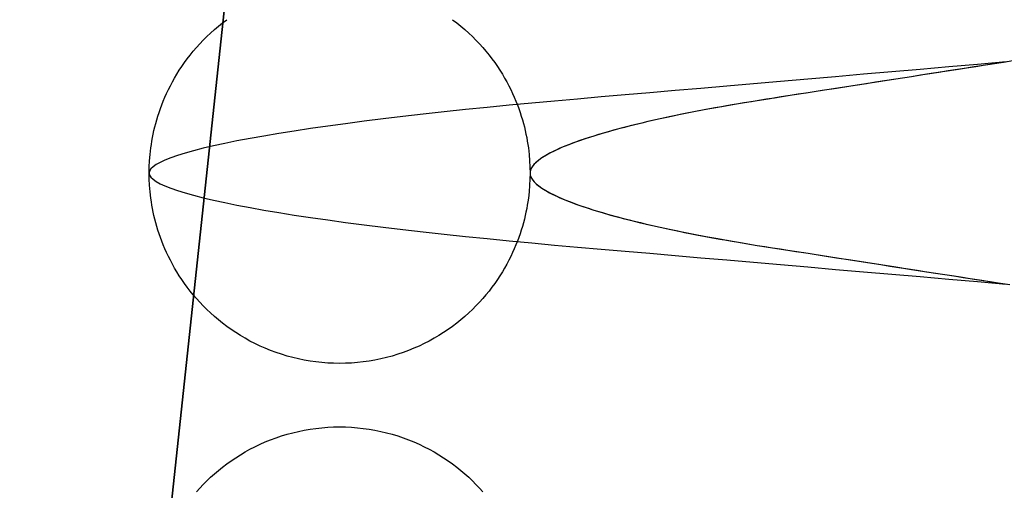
# Model space of a CAD drawing. Header units: millimetres. Extents: x -88 to 88, y -12 to 103.
# Tile 244 of 256: x -35.518 to -34.743, y 15.86 to 16.231. Entities that reach past the tile are written whole.
import ezdxf

# ---------------------------------------------------------------- set-up
doc = ezdxf.new("R2010")
doc.units = ezdxf.units.MM
doc.layers.add('Default', color=7, linetype='Continuous', true_color=0x000000)

msp = doc.modelspace()

# ---------------------------------------------------------------- linework, layer by layer
at = {"layer": 'Default', "color": 254, "true_color": 0xcad1ee}
for points in [[(-35.21817731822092, 17.53518742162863), (-35.51817731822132, 14.73518742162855)], [(-35.21817731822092, 17.53518742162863), (-35.51817731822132, 14.73518742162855)], [(-35.51817731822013, 14.7351874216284), (-35.21817731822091, 17.53518742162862)], [(-35.4161773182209, 16.11018742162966), (-35.41610175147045, 16.11494812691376), (-35.4158654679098, 16.11985478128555), (-35.41545345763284, 16.12490592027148), (-35.41484988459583, 16.13009892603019), (-35.41447109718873, 16.13274745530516), (-35.41403812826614, 16.13542986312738), (-35.41354878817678, 16.13814542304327), (-35.41300084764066, 16.1408933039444), (-35.41239204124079, 16.14367256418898), (-35.411720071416, 16.14648214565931), (-35.41098261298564, 16.14932086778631), (-35.41017731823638, 16.15218742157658), (-35.40930182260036, 16.1550803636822), (-35.40835375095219, 16.15799811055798), (-35.40733072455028, 16.16093893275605), (-35.40623036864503, 16.16390094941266), (-35.40505032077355, 16.16688212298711), (-35.40378823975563, 16.169880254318), (-35.40244181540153, 16.1728929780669), (-35.40100877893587, 16.17591775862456), (-35.39948691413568, 16.1789518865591), (-35.39787406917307, 16.18199247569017), (-35.39616816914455, 16.18503646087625), (-35.39436722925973, 16.18808059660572), (-35.39246936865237, 16.19112145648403), (-35.3904728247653, 16.19415543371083), (-35.38837596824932, 16.19717874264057), (-35.38617731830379, 16.2001874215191), (-35.3838755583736, 16.20317733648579), (-35.38146955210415, 16.20614418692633), (-35.3789583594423, 16.20908351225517), (-35.37634125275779, 16.21199070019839), (-35.37361773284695, 16.21486099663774), (-35.37078754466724, 16.21768951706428), (-35.36785069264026, 16.22047125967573), (-35.36480745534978, 16.22320112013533), (-35.36165839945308, 16.22587390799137), (-35.35840439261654, 16.22848436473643), (-35.35504661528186, 16.23102718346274)], [(-35.17730802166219, 16.23102718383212), (-35.17395024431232, 16.22848436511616), (-35.1706962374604, 16.22587390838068), (-35.16754718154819, 16.22320112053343), (-35.16450394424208, 16.22047126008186), (-35.16156709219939, 16.21768951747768), (-35.15873690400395, 16.21486099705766), (-35.15601338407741, 16.2119907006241), (-35.15339627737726, 16.20908351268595), (-35.15088508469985, 16.20614418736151), (-35.14847907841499, 16.2031773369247), (-35.14617731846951, 16.20018742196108), (-35.14397866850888, 16.19717874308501), (-35.14188181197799, 16.19415543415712), (-35.13988526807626, 16.19112145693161), (-35.1379874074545, 16.18808059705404), (-35.13618646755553, 16.1850364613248), (-35.13448056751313, 16.18199247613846), (-35.13286772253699, 16.17895188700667), (-35.13134585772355, 16.17591775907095), (-35.12991282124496, 16.17289297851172), (-35.12856639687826, 16.16988025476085), (-35.1273043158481, 16.16688212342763), (-35.12612426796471, 16.16390094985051), (-35.12502391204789, 16.16093893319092), (-35.12400088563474, 16.15799811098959), (-35.12305281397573, 16.15508036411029), (-35.12217731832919, 16.15218742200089), (-35.12137202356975, 16.14932086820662), (-35.12063456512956, 16.14648214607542), (-35.11996259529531, 16.1436725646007), (-35.1193537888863, 16.14089330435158), (-35.11880584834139, 16.13814542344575), (-35.11831650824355, 16.13542986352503), (-35.11788353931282, 16.13274745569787), (-35.1175047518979, 16.13009892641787), (-35.11690117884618, 16.12490592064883), (-35.1164891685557, 16.11985478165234), (-35.11625288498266, 16.11494812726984), (-35.11617731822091, 16.11018742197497)], [(-35.11617731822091, 16.1101874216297), (-35.11625288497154, 16.10542671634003), (-35.11648916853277, 16.10052006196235), (-35.11690117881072, 16.09546892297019), (-35.11750475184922, 16.09027591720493), (-35.11788353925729, 16.08762738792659), (-35.11831650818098, 16.08494498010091), (-35.11880584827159, 16.08222942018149), (-35.11935378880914, 16.07948153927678), (-35.1199625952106, 16.07670227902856), (-35.12063456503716, 16.07389269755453), (-35.12137202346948, 16.07105397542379), (-35.12217731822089, 16.06818742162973), (-35.12305281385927, 16.06529447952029), (-35.12400088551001, 16.06237673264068), (-35.12502391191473, 16.05943591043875), (-35.12612426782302, 16.05647389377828), (-35.12730431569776, 16.05349272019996), (-35.12856639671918, 16.05049458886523), (-35.12991282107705, 16.04748186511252), (-35.13134585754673, 16.04445708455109), (-35.13286772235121, 16.04142295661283), (-35.13448056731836, 16.03838236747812), (-35.13618646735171, 16.03533838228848), (-35.13798740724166, 16.03229424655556), (-35.13988526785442, 16.02925338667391), (-35.14188181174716, 16.02621940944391), (-35.14397866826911, 16.02319610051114), (-35.14617731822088, 16.02018742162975), (-35.14847907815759, 16.01719750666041), (-35.15088508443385, 16.01423065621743), (-35.15339627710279, 16.01129133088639), (-35.15601338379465, 16.00838414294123), (-35.15873690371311, 16.00551384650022), (-35.16156709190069, 16.00268532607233), (-35.16450394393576, 15.99990358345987), (-35.16754718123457, 15.99717372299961), (-35.17069623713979, 15.99450093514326), (-35.17395024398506, 15.99189047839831), (-35.17730802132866, 15.98934765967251), (-35.18076806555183, 15.98687781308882), (-35.18432854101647, 15.9844862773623), (-35.187987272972, 15.98217837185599), (-35.19174174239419, 15.97995937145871), (-35.19558908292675, 15.97783448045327), (-35.19952608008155, 15.97580880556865), (-35.20354917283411, 15.9738873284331), (-35.20765445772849, 15.97207487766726), (-35.21183769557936, 15.97037610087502), (-35.21609432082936, 15.9687954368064), (-35.22041945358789, 15.96733708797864), (-35.22480791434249, 15.96600499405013), (-35.22925424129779, 15.96480280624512), (-35.23375271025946, 15.96373386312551), (-35.23829735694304, 15.96280116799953), (-35.24288200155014, 15.96200736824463), (-35.24750027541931, 15.96135473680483), (-35.25214564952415, 15.96084515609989), (-35.25681146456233, 15.96048010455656), (-35.26149096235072, 15.9602606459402), (-35.26617731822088, 15.96018742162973), (-35.27086367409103, 15.9602606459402), (-35.27554317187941, 15.96048010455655), (-35.2802089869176, 15.96084515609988), (-35.28485436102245, 15.96135473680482), (-35.28947263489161, 15.96200736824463), (-35.29405727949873, 15.96280116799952), (-35.29860192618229, 15.9637338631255), (-35.30310039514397, 15.96480280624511), (-35.30754672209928, 15.96600499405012), (-35.31193518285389, 15.96733708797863), (-35.31626031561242, 15.96879543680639), (-35.32051694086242, 15.97037610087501), (-35.32470017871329, 15.97207487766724), (-35.32880546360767, 15.97388732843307), (-35.33282855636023, 15.97580880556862), (-35.33676555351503, 15.97783448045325), (-35.34061289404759, 15.97995937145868), (-35.34436736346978, 15.98217837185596), (-35.3480260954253, 15.98448627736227), (-35.35158657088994, 15.98687781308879), (-35.35504661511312, 15.98934765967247), (-35.35840439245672, 15.99189047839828), (-35.36165839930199, 15.99450093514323), (-35.36480745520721, 15.99717372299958), (-35.36785069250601, 15.99990358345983), (-35.37078754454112, 16.0026853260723), (-35.37361773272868, 16.00551384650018), (-35.37634125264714, 16.00838414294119), (-35.37895835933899, 16.01129133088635), (-35.38146955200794, 16.01423065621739), (-35.38387555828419, 16.01719750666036), (-35.38617731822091, 16.02018742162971), (-35.3883759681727, 16.0231961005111), (-35.39047282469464, 16.02621940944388), (-35.39246936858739, 16.02925338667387), (-35.39436722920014, 16.03229424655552), (-35.39616816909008, 16.03533838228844), (-35.39787406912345, 16.03838236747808), (-35.39948691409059, 16.04142295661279), (-35.40100877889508, 16.04445708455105), (-35.40244181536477, 16.04748186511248), (-35.40378823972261, 16.05049458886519), (-35.40505032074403, 16.05349272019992), (-35.40623036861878, 16.05647389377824), (-35.40733072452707, 16.05943591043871), (-35.40835375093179, 16.06237673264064), (-35.40930182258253, 16.06529447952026), (-35.41017731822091, 16.06818742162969), (-35.41098261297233, 16.07105397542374), (-35.41172007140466, 16.07389269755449), (-35.41239204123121, 16.07670227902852), (-35.41300084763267, 16.07948153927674), (-35.41354878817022, 16.08222942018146), (-35.41403812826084, 16.08494498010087), (-35.41447109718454, 16.08762738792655), (-35.41484988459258, 16.0902759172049), (-35.41545345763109, 16.09546892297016), (-35.41586546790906, 16.10052006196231), (-35.41610175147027, 16.10542671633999), (-35.4161773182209, 16.11018742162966)], [(-35.37895835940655, 15.85908351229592), (-35.37634125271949, 15.86199070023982), (-35.37361773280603, 15.86486099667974), (-35.3707875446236, 15.86768951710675), (-35.36785069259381, 15.87047125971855), (-35.36480745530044, 15.87320112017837), (-35.36165839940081, 15.87587390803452), (-35.35840439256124, 15.87848436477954), (-35.35504661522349, 15.88102718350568), (-35.35158657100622, 15.88349703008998), (-35.34802609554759, 15.88588856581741), (-35.34436736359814, 15.88819647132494), (-35.34061289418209, 15.89041547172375), (-35.33676555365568, 15.89254036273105), (-35.33282855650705, 15.89456603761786), (-35.32880546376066, 15.89648751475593), (-35.32470017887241, 15.89829996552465), (-35.32051694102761, 15.8999987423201), (-35.31626031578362, 15.90157940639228), (-35.31193518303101, 15.90303775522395), (-35.3075467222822, 15.9043698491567), (-35.30310039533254, 15.90557203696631), (-35.29860192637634, 15.90664098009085), (-35.29405727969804, 15.90757367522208), (-35.28947263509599, 15.90836747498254), (-35.28485436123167, 15.90902010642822), (-35.28020898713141, 15.90952968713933), (-35.27554317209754, 15.9098947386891), (-35.27086367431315, 15.91011419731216), (-35.26617731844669, 15.91018742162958), (-35.26149096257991, 15.91011419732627), (-35.25681146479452, 15.90989473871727), (-35.25214564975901, 15.90952968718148), (-35.24750027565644, 15.90902010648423), (-35.2428820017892, 15.90836747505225), (-35.23829735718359, 15.90757367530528), (-35.23375271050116, 15.90664098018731), (-35.22925424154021, 15.90557203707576), (-35.22480791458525, 15.90436984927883), (-35.22041945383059, 15.90303775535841), (-35.21609432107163, 15.90157940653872), (-35.21183769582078, 15.89999874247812), (-35.20765445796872, 15.89829996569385), (-35.20354917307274, 15.89648751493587), (-35.19952608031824, 15.89456603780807), (-35.19558908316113, 15.89254036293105), (-35.19174174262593, 15.89041547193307), (-35.18798727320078, 15.88819647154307), (-35.18432854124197, 15.88588856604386), (-35.18076806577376, 15.88349703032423), (-35.17730802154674, 15.88102718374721), (-35.17395024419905, 15.87848436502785), (-35.17069623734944, 15.8758739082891), (-35.16754718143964, 15.87320112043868), (-35.16450394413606, 15.87047125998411), (-35.161567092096, 15.86768951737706), (-35.15873690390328, 15.86486099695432), (-35.15601338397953, 15.86199070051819), (-35.15339627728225, 15.85908351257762)]]:
    msp.add_lwpolyline(points, dxfattribs=at)
at = {"layer": 'Default', "color": 254, "true_color": 0xcad1ee, "extrusion": (0.8660254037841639, 3.747002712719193e-14, 0.5000000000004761)}
msp.add_lwpolyline([(16.16852075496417, 14.49488450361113), (16.1732814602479, 14.49480893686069), (16.17818811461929, 14.49457265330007), (16.18323925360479, 14.49416064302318), (16.18843225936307, 14.49355706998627), (16.19108078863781, 14.49317828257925), (16.19376319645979, 14.49274531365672), (16.19647875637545, 14.49225597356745), (16.19922663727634, 14.49170803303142), (16.20200589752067, 14.49109922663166), (16.20481547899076, 14.490427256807), (16.2076542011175, 14.48968979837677), (16.21052075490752, 14.48888450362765), (16.21341369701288, 14.48800900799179), (16.21633144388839, 14.48706093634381), (16.2192722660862, 14.48603790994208), (16.22223428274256, 14.48493755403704), (16.22521545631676, 14.48375750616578), (16.22821358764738, 14.4824954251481), (16.23122631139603, 14.48114900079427), (16.23425109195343, 14.47971596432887), (16.23728521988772, 14.47819409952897), (16.24032580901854, 14.47658125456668), (16.24336979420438, 14.47487535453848), (16.24641392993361, 14.473074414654), (16.2494547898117, 14.47117655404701), (16.25248876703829, 14.46918001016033), (16.25551207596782, 14.46708315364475), (16.25852075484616, 14.46488450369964), (16.26151066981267, 14.46258274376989), (16.26447752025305, 14.46017673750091), (16.26741684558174, 14.45766554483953), (16.27032403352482, 14.45504843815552), (16.27319432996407, 14.45232491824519), (16.27602285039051, 14.44949473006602), (16.27880459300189, 14.44655787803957), (16.28153445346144, 14.44351464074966), (16.28420724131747, 14.44036558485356), (16.28681769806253, 14.43711157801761), (16.28936051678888, 14.43375380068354), (16.29183036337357, 14.43029375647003), (16.29422189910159, 14.4267332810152), (16.29652980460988, 14.4230745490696), (16.29874880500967, 14.41932007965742), (16.30087369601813, 14.41547273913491), (16.30289937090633, 14.41153574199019), (16.304820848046, 14.40751264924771), (16.30663329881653, 14.40340736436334), (16.30833207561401, 14.39922412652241), (16.30991273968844, 14.39496750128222), (16.31137108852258, 14.39064236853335), (16.31270318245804, 14.3862539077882), (16.31390537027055, 14.38180758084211), (16.3149743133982, 14.37730911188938), (16.31590700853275, 14.37276446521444), (16.31670080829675, 14.36817982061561), (16.31735343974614, 14.36356154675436), (16.31786302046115, 14.35891617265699), (16.31822807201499, 14.35425035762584), (16.3184475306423, 14.349570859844), (16.31852075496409, 14.34488450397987), (16.31844753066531, 14.34019814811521), (16.31822807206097, 14.33551865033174), (16.31786302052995, 14.33085283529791), (16.31735343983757, 14.3262074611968), (16.31670080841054, 14.32158918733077), (16.31590700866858, 14.31700454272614), (16.31497431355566, 14.31245989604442), (16.31390537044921, 14.30796142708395), (16.31270318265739, 14.30351510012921), (16.3113710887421, 14.29912663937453), (16.30991273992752, 14.29480150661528), (16.30833207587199, 14.29054488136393), (16.30663329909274, 14.28636164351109), (16.30482084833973, 14.28225635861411), (16.30289937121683, 14.27823326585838), (16.30087369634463, 14.27429626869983), (16.29874880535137, 14.27044892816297), (16.29652980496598, 14.26669445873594), (16.29422189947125, 14.26303572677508), (16.29183036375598, 14.25947525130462), (16.28936051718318, 14.25601520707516), (16.28681769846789, 14.25265742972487), (16.28420724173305, 14.24940342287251), (16.2815344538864, 14.24625436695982), (16.27880459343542, 14.24321112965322), (16.2760228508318, 14.24027427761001), (16.27319433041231, 14.23744408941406), (16.27032403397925, 14.23472056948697), (16.26741684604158, 14.23210346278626), (16.26447752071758, 14.22959227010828), (16.26151067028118, 14.22718626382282), (16.25852075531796, 14.22488450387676), (16.25551207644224, 14.22268585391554), (16.25248876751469, 14.22058899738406), (16.24945479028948, 14.21859245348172), (16.24641393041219, 14.21669459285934), (16.2433697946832, 14.21489365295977), (16.24032580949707, 14.21318775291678), (16.23728522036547, 14.21157490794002), (16.23425109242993, 14.21005304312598), (16.23122631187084, 14.20862000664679), (16.22821358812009, 14.2072735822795), (16.22521545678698, 14.20601150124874), (16.22223428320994, 14.20483145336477), (16.21927226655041, 14.20373109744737), (16.21633144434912, 14.20270807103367), (16.21341369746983, 14.20175999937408), (16.21052075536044, 14.200884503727), (16.20765420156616, 14.20007920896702), (16.20481547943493, 14.19934175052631), (16.20200589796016, 14.19866978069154), (16.19922663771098, 14.19806097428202), (16.19647875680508, 14.1975130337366), (16.19376319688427, 14.19702369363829), (16.19108078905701, 14.19659072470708), (16.18843225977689, 14.1962119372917), (16.1832392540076, 14.19560836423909), (16.17818811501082, 14.19519635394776), (16.173281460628, 14.19496007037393), (16.16852075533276, 14.19488450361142)], dxfattribs=at)
at = {"layer": 'Default', "color": 254, "true_color": 0xcad1ee, "extrusion": (0.8660254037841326, -2.690748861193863e-14, -0.50000000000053)}
msp.add_lwpolyline([(16.05185408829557, -21.59629281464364), (16.05661479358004, -21.59621724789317), (16.0615214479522, -21.59598096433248), (16.06657258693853, -21.59556895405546), (16.07176559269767, -21.59496538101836), (16.07441412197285, -21.59458659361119), (16.0770965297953, -21.59415362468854), (16.07981208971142, -21.59366428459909), (16.08255997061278, -21.59311634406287), (16.0853392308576, -21.59250753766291), (16.08814881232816, -21.591835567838), (16.0909875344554, -21.59109810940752), (16.09385408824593, -21.59029281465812), (16.09674703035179, -21.58941731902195), (16.09966477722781, -21.58846924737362), (16.10260559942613, -21.58744622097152), (16.10556761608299, -21.58634586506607), (16.10854878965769, -21.58516581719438), (16.11154692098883, -21.58390373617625), (16.11455964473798, -21.58255731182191), (16.11758442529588, -21.58112427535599), (16.12061855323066, -21.57960241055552), (16.12365914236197, -21.57798956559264), (16.12670312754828, -21.5762836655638), (16.12974726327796, -21.57448272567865), (16.13278812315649, -21.57258486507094), (16.1358221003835, -21.5705883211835), (16.13884540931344, -21.56849146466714), (16.14185408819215, -21.5662928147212), (16.14484400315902, -21.56399105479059), (16.14781085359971, -21.56158504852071), (16.15075017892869, -21.5590738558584), (16.15365736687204, -21.55645674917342), (16.1565276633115, -21.55373322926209), (16.15935618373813, -21.55090304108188), (16.16213792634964, -21.54796618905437), (16.16486778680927, -21.54492295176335), (16.16754057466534, -21.54177389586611), (16.17015103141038, -21.53851988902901), (16.17269385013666, -21.53516211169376), (16.17516369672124, -21.53170206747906), (16.17755523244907, -21.52814159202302), (16.17986313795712, -21.52448286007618), (16.18208213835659, -21.52072839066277), (16.18420702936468, -21.51688105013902), (16.18623270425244, -21.51294405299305), (16.1881541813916, -21.50892096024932), (16.18996663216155, -21.50481567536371), (16.19166540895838, -21.50063243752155), (16.19324607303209, -21.49637581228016), (16.19470442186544, -21.49205067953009), (16.19603651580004, -21.48766221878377), (16.19723870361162, -21.48321589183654), (16.19830764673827, -21.4787174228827), (16.19924034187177, -21.4741727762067), (16.20003414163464, -21.46958813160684), (16.20068677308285, -21.46496985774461), (16.20119635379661, -21.46032448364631), (16.20156140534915, -21.4556586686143), (16.2017808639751, -21.45097917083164), (16.2018540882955, -21.44629281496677), (16.20178086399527, -21.44160645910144), (16.20156140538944, -21.43692696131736), (16.2011963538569, -21.43226114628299), (16.20068677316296, -21.42761577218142), (16.20003414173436, -21.422997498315), (16.19924034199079, -21.41841285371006), (16.19830764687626, -21.41386820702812), (16.19723870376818, -21.4093697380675), (16.19603651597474, -21.40492341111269), (16.19470442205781, -21.40053495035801), (16.19324607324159, -21.39620981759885), (16.19166540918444, -21.39195319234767), (16.18996663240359, -21.38776995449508), (16.18815418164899, -21.38366466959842), (16.18623270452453, -21.37964157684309), (16.18420702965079, -21.37570457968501), (16.18208213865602, -21.37185723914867), (16.17986313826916, -21.36810276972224), (16.177555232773, -21.36444403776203), (16.17516369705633, -21.3608835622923), (16.17269385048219, -21.35742351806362), (16.1701510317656, -21.35406574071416), (16.16754057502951, -21.35081173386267), (16.16486778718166, -21.34766267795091), (16.16213792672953, -21.34461944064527), (16.15935618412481, -21.34168258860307), (16.1565276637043, -21.33885240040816), (16.15365736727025, -21.33612888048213), (16.15075017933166, -21.33351177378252), (16.14781085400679, -21.33100058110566), (16.14484400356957, -21.32859457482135), (16.14185408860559, -21.32629281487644), (16.13884540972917, -21.32409416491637), (16.13582210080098, -21.32199730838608), (16.13278812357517, -21.32000076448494), (16.12974726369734, -21.31810290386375), (16.12670312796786, -21.31630196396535), (16.1236591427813, -21.31459606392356), (16.12061855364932, -21.31298321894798), (16.11758442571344, -21.31146135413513), (16.11455964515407, -21.31002831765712), (16.11154692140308, -21.308681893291), (16.10854879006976, -21.3074198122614), (16.10556761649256, -21.30623976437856), (16.10260559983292, -21.30513940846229), (16.09966477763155, -21.3041163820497), (16.09674703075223, -21.3031683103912), (16.09385408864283, -21.3022928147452), (16.09098753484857, -21.30148751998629), (16.08814881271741, -21.30075006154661), (16.08533923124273, -21.30007809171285), (16.08255997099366, -21.29946928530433), (16.07981209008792, -21.29892134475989), (16.07709653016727, -21.29843200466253), (16.07441412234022, -21.29799903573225), (16.07176559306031, -21.29762024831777), (16.06657258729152, -21.2970166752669), (16.06152144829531, -21.29660466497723), (16.05661479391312, -21.29636838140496), (16.05185408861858, -21.29629281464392)], dxfattribs=at)
at = {"layer": 'Default', "color": 254, "true_color": 0xcad1ee, "extrusion": (0.8660254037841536, -6.8849247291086e-14, 0.5000000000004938)}
msp.add_lwpolyline([(16.16852075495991, 14.19488450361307), (16.16376004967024, 14.1949600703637), (16.15885339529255, 14.19519635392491), (16.1538022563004, 14.19560836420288), (16.14860925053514, 14.19621193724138), (16.14596072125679, 14.19659072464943), (16.14327831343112, 14.19702369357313), (16.1405627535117, 14.19751303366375), (16.13781487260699, 14.19806097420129), (16.13503561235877, 14.19866978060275), (16.13222603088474, 14.1993417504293), (16.12938730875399, 14.20007920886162), (16.12652075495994, 14.20088450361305), (16.1236278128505, 14.20175999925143), (16.12071006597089, 14.20270807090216), (16.11776924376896, 14.20373109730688), (16.11480722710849, 14.20483145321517), (16.11182605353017, 14.20601150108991), (16.10882792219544, 14.20727358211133), (16.10581519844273, 14.20862000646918), (16.1027904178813, 14.21005304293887), (16.09975628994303, 14.21157490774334), (16.09671570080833, 14.2131877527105), (16.09367171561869, 14.21489365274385), (16.09062757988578, 14.21669459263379), (16.08758672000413, 14.21859245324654), (16.08455274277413, 14.22058899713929), (16.08152943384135, 14.22268585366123), (16.07852075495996, 14.22488450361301), (16.07553083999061, 14.22718626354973), (16.07256398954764, 14.22959226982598), (16.0696246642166, 14.23210346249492), (16.06671747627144, 14.23472056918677), (16.06384717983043, 14.23744408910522), (16.06101865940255, 14.24027427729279), (16.05823691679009, 14.24321112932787), (16.05550705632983, 14.24625436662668), (16.05283426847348, 14.2494034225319), (16.05022381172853, 14.25265742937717), (16.04768099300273, 14.25601520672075), (16.04521114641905, 14.25947525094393), (16.04281961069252, 14.26303572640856), (16.04051170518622, 14.26669445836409), (16.03829270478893, 14.27044892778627), (16.0361678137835, 14.27429626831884), (16.03414213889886, 14.27823326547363), (16.03222066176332, 14.28225635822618), (16.03040821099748, 14.28636164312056), (16.02870943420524, 14.29054488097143), (16.02712877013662, 14.29480150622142), (16.02567042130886, 14.29912663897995), (16.02433832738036, 14.30351509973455), (16.02313613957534, 14.30796142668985), (16.02206719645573, 14.31245989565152), (16.02113450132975, 14.31700454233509), (16.02034070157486, 14.3215891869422), (16.01968807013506, 14.32620746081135), (16.01917848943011, 14.3308528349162), (16.01881343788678, 14.33551864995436), (16.01859397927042, 14.34019814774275), (16.01852075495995, 14.3448845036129), (16.01859397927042, 14.34957085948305), (16.01881343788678, 14.35425035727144), (16.0191784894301, 14.3589161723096), (16.01968807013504, 14.36356154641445), (16.02034070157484, 14.3681798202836), (16.02113450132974, 14.37276446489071), (16.02206719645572, 14.37730911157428), (16.02313613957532, 14.38180758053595), (16.02433832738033, 14.38625390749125), (16.02567042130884, 14.39064236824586), (16.0271287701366, 14.39496750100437), (16.02870943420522, 14.39922412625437), (16.03040821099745, 14.40340736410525), (16.03222066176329, 14.40751264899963), (16.03414213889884, 14.41153574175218), (16.03616781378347, 14.41547273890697), (16.03829270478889, 14.41932007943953), (16.04051170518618, 14.42307454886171), (16.04281961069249, 14.42673328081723), (16.04521114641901, 14.43029375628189), (16.04768099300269, 14.43375380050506), (16.05022381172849, 14.43711157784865), (16.05283426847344, 14.44036558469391), (16.05550705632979, 14.44351464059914), (16.05823691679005, 14.44655787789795), (16.06101865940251, 14.44949472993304), (16.0638471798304, 14.4523249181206), (16.0667174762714, 14.45504843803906), (16.06962466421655, 14.45766554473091), (16.07256398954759, 14.46017673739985), (16.07553083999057, 14.4625827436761), (16.07852075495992, 14.46488450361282), (16.08152943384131, 14.4670831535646), (16.08455274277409, 14.46918001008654), (16.08758672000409, 14.47117655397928), (16.09062757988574, 14.47307441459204), (16.09367171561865, 14.47487535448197), (16.09671570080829, 14.47658125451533), (16.099756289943, 14.47819409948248), (16.10279041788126, 14.47971596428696), (16.10581519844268, 14.48114900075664), (16.1088279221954, 14.48249542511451), (16.11182605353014, 14.48375750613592), (16.11480722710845, 14.48493755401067), (16.11776924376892, 14.48603790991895), (16.12071006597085, 14.48706093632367), (16.12362781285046, 14.48800900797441), (16.1265207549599, 14.48888450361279), (16.12938730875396, 14.48968979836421), (16.1322260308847, 14.49042725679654), (16.13503561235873, 14.49109922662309), (16.13781487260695, 14.49170803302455), (16.14056275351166, 14.4922559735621), (16.14327831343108, 14.49274531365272), (16.14596072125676, 14.49317828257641), (16.1486092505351, 14.49355706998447), (16.15380225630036, 14.49416064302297), (16.15885339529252, 14.49457265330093), (16.1637600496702, 14.49480893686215), (16.16852075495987, 14.49488450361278)], dxfattribs=at)
at = {"layer": 'Default', "color": 254, "true_color": 0xcad1ee, "extrusion": (1, 0, 0)}
msp.add_lwpolyline([(16.13518742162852, -3.270000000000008), (16.13518742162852, -3.070000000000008)], dxfattribs=at)
at = {"layer": 'Default', "color": 254, "true_color": 0xcad1ee, "extrusion": (0.8660254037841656, 7.786980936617e-15, -0.5000000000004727)}
msp.add_lwpolyline([(16.05185408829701, -21.29629281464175), (16.04709338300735, -21.29636838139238), (16.04218672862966, -21.2966046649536), (16.03713558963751, -21.29701667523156), (16.03194258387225, -21.29762024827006), (16.0292940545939, -21.29799903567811), (16.02661164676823, -21.29843200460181), (16.02389608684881, -21.29892134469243), (16.0211482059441, -21.29946928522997), (16.01836894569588, -21.30007809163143), (16.01555936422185, -21.30075006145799), (16.0127206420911, -21.30148751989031), (16.00985408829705, -21.30229281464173), (16.00696114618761, -21.30316831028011), (16.004043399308, -21.30411638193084), (16.00110257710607, -21.30513940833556), (15.9981405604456, -21.30623976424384), (15.99515938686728, -21.30741981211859), (15.99216125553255, -21.30868189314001), (15.98914853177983, -21.31002831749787), (15.98612375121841, -21.31146135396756), (15.98308962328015, -21.31298321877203), (15.98004903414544, -21.31459606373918), (15.9770050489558, -21.31630196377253), (15.97396091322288, -21.31810290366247), (15.97092005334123, -21.32000076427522), (15.96788607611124, -21.32199730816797), (15.96486276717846, -21.32409416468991), (15.96185408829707, -21.32629281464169), (15.95886417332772, -21.32859457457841), (15.95589732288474, -21.33100058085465), (15.95295799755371, -21.33351177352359), (15.95005080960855, -21.33612888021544), (15.94718051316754, -21.3388524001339), (15.94435199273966, -21.34168258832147), (15.94157025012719, -21.34461944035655), (15.93884038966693, -21.34766267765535), (15.93616760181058, -21.35081173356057), (15.93355714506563, -21.35406574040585), (15.93101432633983, -21.35742351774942), (15.92854447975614, -21.3608835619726), (15.92615294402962, -21.36444403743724), (15.92384503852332, -21.36810276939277), (15.92162603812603, -21.37185723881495), (15.91950114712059, -21.37570457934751), (15.91747547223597, -21.37964157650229), (15.91555399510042, -21.38366466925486), (15.91374154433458, -21.38776995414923), (15.91204276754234, -21.3919531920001), (15.91046210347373, -21.3962098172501), (15.90900375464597, -21.40053495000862), (15.90767166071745, -21.40492341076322), (15.90646947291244, -21.40936973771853), (15.90540052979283, -21.4138682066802), (15.90446783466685, -21.41841285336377), (15.90367403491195, -21.42299749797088), (15.90302140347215, -21.42761577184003), (15.90251182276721, -21.43226114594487), (15.90214677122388, -21.43692696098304), (15.90192731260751, -21.44160645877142), (15.90185408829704, -21.44629281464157), (15.90192731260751, -21.45097917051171), (15.90214677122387, -21.4556586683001), (15.9025118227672, -21.46032448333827), (15.90302140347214, -21.46496985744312), (15.90367403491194, -21.46958813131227), (15.90446783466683, -21.47417277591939), (15.90540052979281, -21.47871742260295), (15.90646947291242, -21.48321589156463), (15.90767166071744, -21.48766221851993), (15.90900375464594, -21.49205067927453), (15.9104621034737, -21.49637581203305), (15.91204276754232, -21.50063243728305), (15.91374154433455, -21.50481567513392), (15.9155539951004, -21.50892096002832), (15.91747547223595, -21.51294405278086), (15.91950114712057, -21.51688104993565), (15.921626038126, -21.52072839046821), (15.92384503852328, -21.5244828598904), (15.92615294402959, -21.52814159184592), (15.92854447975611, -21.53170206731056), (15.9310143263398, -21.53516211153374), (15.9335571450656, -21.53851988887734), (15.93616760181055, -21.54177389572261), (15.9388403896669, -21.54492295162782), (15.94157025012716, -21.54796618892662), (15.94435199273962, -21.55090304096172), (15.9471805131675, -21.55373322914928), (15.95005080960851, -21.55645674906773), (15.95295799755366, -21.55907385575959), (15.9558973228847, -21.56158504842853), (15.95886417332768, -21.56399105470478), (15.96185408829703, -21.5662928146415), (15.96486276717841, -21.56849146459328), (15.96788607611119, -21.57058832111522), (15.97092005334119, -21.57258486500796), (15.97396091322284, -21.57448272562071), (15.97700504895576, -21.57628366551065), (15.9800490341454, -21.57798956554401), (15.9830896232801, -21.57960241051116), (15.98612375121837, -21.58112427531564), (15.9891485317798, -21.58255731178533), (15.99216125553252, -21.58390373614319), (15.99515938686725, -21.5851658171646), (15.99814056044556, -21.58634586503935), (16.00110257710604, -21.58744622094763), (16.00404339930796, -21.58846924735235), (16.00696114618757, -21.58941731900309), (16.00985408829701, -21.59029281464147), (16.01272064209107, -21.59109810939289), (16.01555936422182, -21.59183556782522), (16.01836894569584, -21.59250753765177), (16.02114820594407, -21.59311634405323), (16.02389608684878, -21.59366428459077), (16.02661164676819, -21.5941536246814), (16.02929405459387, -21.59458659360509), (16.03194258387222, -21.59496538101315), (16.03713558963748, -21.59556895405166), (16.04218672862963, -21.59598096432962), (16.04709338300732, -21.59621724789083), (16.05185408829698, -21.59629281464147)], dxfattribs=at)
at = {"layer": 'Default', "color": 254, "true_color": 0xcad1ee, "extrusion": (0.8660254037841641, -3.777842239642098e-14, 0.5000000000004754)}
msp.add_lwpolyline([(15.81852075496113, 14.49488450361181), (15.82328146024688, 14.4948089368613), (15.8281881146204, 14.49457265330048), (15.83323925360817, 14.49416064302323), (15.83843225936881, 14.49355706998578), (15.84108078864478, 14.49317828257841), (15.84376319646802, 14.49274531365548), (15.84647875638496, 14.49225597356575), (15.84922663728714, 14.4917080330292), (15.85200589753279, 14.49109922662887), (15.85481547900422, 14.49042725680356), (15.85765420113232, 14.48968979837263), (15.86052075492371, 14.48888450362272), (15.86341369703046, 14.48800900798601), (15.86633144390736, 14.48706093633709), (15.86927226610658, 14.48603790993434), (15.87223428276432, 14.48493755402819), (15.87521545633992, 14.48375750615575), (15.87821358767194, 14.4824954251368), (15.88122631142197, 14.4811490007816), (15.88425109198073, 14.47971596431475), (15.88728521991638, 14.4781940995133), (15.89032580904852, 14.47658125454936), (15.89336979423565, 14.47487535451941), (15.89641392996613, 14.47307441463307), (15.89945478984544, 14.47117655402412), (15.90248876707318, 14.46918001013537), (15.90551207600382, 14.46708315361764), (15.90852075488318, 14.46488450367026), (15.91151066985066, 14.46258274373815), (15.91447752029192, 14.4601767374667), (15.9174168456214, 14.45766554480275), (15.9203240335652, 14.45504843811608), (15.92319433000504, 14.45232491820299), (15.92602285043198, 14.44949473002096), (15.92880459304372, 14.44655787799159), (15.93153445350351, 14.44351464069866), (15.93420724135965, 14.44036558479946), (15.93681769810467, 14.43711157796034), (15.93936051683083, 14.43375380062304), (15.94183036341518, 14.43029375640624), (15.94422189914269, 14.42673328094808), (15.94652980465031, 14.4230745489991), (15.94874880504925, 14.41932007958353), (15.95087369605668, 14.41547273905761), (15.95289937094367, 14.41153574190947), (15.95482084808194, 14.40751264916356), (15.95663329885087, 14.40340736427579), (15.95833207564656, 14.39922412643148), (15.95991273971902, 14.39496750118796), (15.961371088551, 14.39064236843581), (15.96270318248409, 14.38625390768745), (15.96390537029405, 14.38180758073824), (15.96497431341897, 14.37730911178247), (15.96590700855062, 14.3727644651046), (15.96670080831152, 14.36817982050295), (15.96735343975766, 14.36356154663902), (15.96786302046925, 14.35891617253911), (15.96822807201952, 14.35425035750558), (15.9684475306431, 14.34957085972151), (15.96852075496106, 14.34488450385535), (15.96844753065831, 14.34019814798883), (15.96822807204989, 14.33551865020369), (15.96786302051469, 14.33085283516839), (15.96735343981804, 14.32620746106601), (15.96670080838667, 14.32158918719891), (15.96590700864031, 14.31700454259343), (15.96497431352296, 14.3124598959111), (15.96390537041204, 14.30796142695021), (15.96270318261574, 14.30351509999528), (15.96137108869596, 14.29912663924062), (15.95991273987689, 14.29480150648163), (15.95833207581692, 14.29054488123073), (15.95663329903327, 14.28636164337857), (15.9548208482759, 14.28225635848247), (15.9528993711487, 14.27823326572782), (15.95087369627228, 14.27429626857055), (15.94874880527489, 14.27044892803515), (15.94652980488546, 14.26669445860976), (15.94422189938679, 14.26303572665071), (15.9418303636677, 14.25947525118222), (15.9393605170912, 14.25601520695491), (15.93681769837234, 14.25265742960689), (15.93420724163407, 14.24940342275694), (15.93153445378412, 14.24625436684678), (15.92880459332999, 14.24321112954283), (15.92602285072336, 14.24027427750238), (15.92319433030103, 14.23744408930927), (15.92032403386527, 14.23472056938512), (15.91741684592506, 14.23210346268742), (15.91447752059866, 14.22959227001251), (15.91151067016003, 14.22718626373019), (15.90852075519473, 14.2248845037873), (15.90551207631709, 14.22268585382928), (15.90248876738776, 14.22058899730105), (15.89945479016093, 14.21859245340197), (15.89641393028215, 14.21669459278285), (15.89336979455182, 14.21489365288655), (15.8903258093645, 14.21318775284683), (15.88728522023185, 14.21157490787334), (15.88425109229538, 14.21005304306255), (15.8812263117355, 14.20862000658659), (15.87821358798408, 14.2072735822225), (15.87521545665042, 14.20601150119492), (15.87223428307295, 14.20483145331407), (15.8692722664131, 14.20373109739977), (15.86633144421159, 14.20270807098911), (15.86341369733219, 14.20175999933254), (15.86052075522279, 14.20088450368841), (15.85765420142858, 14.20007920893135), (15.85481547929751, 14.19934175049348), (15.852005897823, 14.19866978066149), (15.84922663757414, 14.19806097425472), (15.84647875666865, 14.19751303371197), (15.84376319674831, 14.19702369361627), (15.84108078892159, 14.19659072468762), (15.83843225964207, 14.19621193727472), (15.83323925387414, 14.1956083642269), (15.82818811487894, 14.19519635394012), (15.82328146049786, 14.19496007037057), (15.81852075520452, 14.1948845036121)], dxfattribs=at)
at = {"layer": 'Default', "color": 254, "true_color": 0xcad1ee}
for points in [[(-34.74117645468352, 16.19768760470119, -3.425000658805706), (-34.76377832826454, 16.195734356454, -3.425379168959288), (-34.78634221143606, 16.19378439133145, -3.426513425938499), (-34.80883032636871, 16.19184097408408, -3.428399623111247), (-34.8312053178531, 16.18990733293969, -3.431031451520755), (-34.85343045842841, 16.1879866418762, -3.434400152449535), (-34.87546984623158, 16.18608200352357, -3.438494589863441), (-34.89728859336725, 16.18419643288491, -3.443301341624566), (-34.91885300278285, 16.18233284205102, -3.44880480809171), (-34.94013073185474, 16.18049402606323, -3.454987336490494), (-34.96109094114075, 16.17868265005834, -3.461829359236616), (-34.98170442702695, 16.17690123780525, -3.469309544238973), (-35.00194373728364, 16.17515216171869, -3.477404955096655), (-35.02178326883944, 16.17343763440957, -3.486091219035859), (-35.04119934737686, 16.17175970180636, -3.49534270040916), (-35.06017028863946, 16.17012023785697, -3.505132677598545), (-35.07867644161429, 16.16852094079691, -3.515433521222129), (-35.09685030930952, 16.16692164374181, -3.526309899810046), (-35.11481414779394, 16.16528217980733, -3.537844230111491), (-35.13253420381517, 16.16360424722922, -3.550033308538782), (-35.14997649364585, 16.16188971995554, -3.562871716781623), (-35.16710697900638, 16.16014064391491, -3.576351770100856), (-35.18389175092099, 16.15835923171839, -3.590463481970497), (-35.20029721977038, 16.15654785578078, -3.605194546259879), (-35.21629030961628, 16.15470903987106, -3.620530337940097), (-35.23183865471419, 16.15284544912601, -3.636453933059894), (-35.2469107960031, 16.15095987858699, -3.652946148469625), (-35.26147637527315, 16.14905524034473, -3.669985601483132), (-35.27550632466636, 16.14713454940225, -3.687548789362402), (-35.28897304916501, 16.1452009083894, -3.705610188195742), (-35.30185059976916, 16.14325749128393, -3.724142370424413), (-35.31411483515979, 16.14130752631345, -3.743116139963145), (-35.32574356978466, 16.13935427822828, -3.762500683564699), (-35.33671670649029, 16.13740103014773, -3.782263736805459), (-35.3470163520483, 16.13545106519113, -3.802371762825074), (-35.35662691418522, 16.13350764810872, -3.822790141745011), (-35.36553517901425, 16.13157400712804, -3.843483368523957), (-35.37373036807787, 16.12965331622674, -3.864415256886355), (-35.38120417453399, 16.12774867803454, -3.885549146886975), (-35.3879507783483, 16.12586310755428, -3.906848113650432), (-35.39396684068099, 16.12399951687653, -3.928275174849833), (-35.39925147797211, 16.12216070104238, -3.949793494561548), (-35.40380621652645, 16.12034932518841, -3.971366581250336), (-35.40763492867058, 16.11856791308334, -3.992958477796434), (-35.41074375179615, 16.11681883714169, -4.014533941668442), (-35.41314099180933, 16.1151043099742, -4.036058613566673), (-35.41483701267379, 16.11342637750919, -4.057499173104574), (-35.41584411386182, 16.11178691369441, -4.078823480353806), (-35.41617639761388, 16.11018761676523, -4.100000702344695), (-35.41584411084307, 16.10858831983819, -4.121177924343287), (-35.41483700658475, 16.10694885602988, -4.142502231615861), (-35.41314098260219, 16.10527092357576, -4.163942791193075), (-35.41074373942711, 16.10355639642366, -4.185467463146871), (-35.40763491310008, 16.10180732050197, -4.207042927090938), (-35.40380619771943, 16.10002590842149, -4.228634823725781), (-35.39925145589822, 16.09821453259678, -4.250207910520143), (-35.39396681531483, 16.09637571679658, -4.271726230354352), (-35.38795074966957, 16.09451212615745, -4.293153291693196), (-35.38120414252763, 16.09262655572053, -4.314452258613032), (-35.37373033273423, 16.09072191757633, -4.335586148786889), (-35.36553514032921, 16.08880122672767, -4.356518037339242), (-35.35662687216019, 16.0868675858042, -4.377211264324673), (-35.34701630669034, 16.08492416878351, -4.397629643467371), (-35.33671665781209, 16.08297420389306, -4.417737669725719), (-35.32574351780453, 16.08102095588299, -4.437500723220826), (-35.3141147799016, 16.0790677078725, -4.456885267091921), (-35.30185054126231, 16.07711774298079, -4.475859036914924), (-35.28897298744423, 16.07517432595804, -4.494391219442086), (-35.27550625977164, 16.07324068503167, -4.512452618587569), (-35.26147630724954, 16.0713199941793, -4.530015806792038), (-35.24691072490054, 16.06941535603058, -4.547055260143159), (-35.23183858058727, 16.06752978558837, -4.563547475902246), (-35.216290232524, 16.06566619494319, -4.579471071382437), (-35.20029713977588, 16.06382737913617, -4.594806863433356), (-35.18389166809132, 16.06201600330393, -4.609537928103), (-35.16710689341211, 16.06023459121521, -4.623649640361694), (-35.14997640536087, 16.05848551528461, -4.637129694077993), (-35.1325341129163, 16.05677098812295, -4.649968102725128), (-35.11481405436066, 16.05509305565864, -4.66215718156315), (-35.09685021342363, 16.05345359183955, -4.67369151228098), (-35.07867634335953, 16.05185429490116, -4.684567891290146), (-35.06017018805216, 16.05025499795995, -4.694868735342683), (-35.04119924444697, 16.0486155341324, -4.704658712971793), (-35.02178316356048, 16.0469376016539, -4.713910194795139), (-35.00194362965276, 16.04522307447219, -4.722596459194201), (-34.98170431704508, 16.04347399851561, -4.730691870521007), (-34.96109082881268, 16.04169258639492, -4.738172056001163), (-34.94013061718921, 16.03988121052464, -4.745014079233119), (-34.9188528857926, 16.03804239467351, -4.7511966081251), (-34.89728847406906, 16.03617880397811, -4.756700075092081), (-34.87546972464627, 16.03429323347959, -4.761506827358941), (-34.85343033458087, 16.03238859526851, -4.765601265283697), (-34.83120519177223, 16.03046790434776, -4.768969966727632), (-34.80883019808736, 16.02853426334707, -4.771601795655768), (-34.78634208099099, 16.02659084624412, -4.773487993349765), (-34.76377819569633, 16.02464088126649, -4.774622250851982), (-34.74117632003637, 16.02268763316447, -4.775000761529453)], [(-34.73582716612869, 16.19851958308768, -3.725037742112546), (-34.74313102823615, 16.19738342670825, -3.725004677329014), (-34.75043174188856, 16.19624776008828, -3.725113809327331), (-34.75772721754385, 16.19511290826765, -3.725364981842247), (-34.76501536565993, 16.19397919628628, -3.725758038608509), (-34.7722940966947, 16.19284694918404, -3.726292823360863), (-34.7795613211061, 16.19171649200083, -3.726969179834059), (-34.78681494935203, 16.19058814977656, -3.727786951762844), (-34.79405289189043, 16.18946224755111, -3.728745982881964), (-34.8012730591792, 16.18833911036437, -3.729846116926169), (-34.80847336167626, 16.18721906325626, -3.731087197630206), (-34.81565170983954, 16.18610243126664, -3.732469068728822), (-34.82280601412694, 16.18498953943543, -3.733991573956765), (-34.82993418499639, 16.18388071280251, -3.735654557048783), (-34.83703413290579, 16.18277627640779, -3.737457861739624), (-34.84410376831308, 16.18167655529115, -3.739401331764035), (-34.85114100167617, 16.18058187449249, -3.741484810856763), (-34.85814374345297, 16.1794925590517, -3.743708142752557), (-34.8651099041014, 16.17840893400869, -3.746071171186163), (-34.87203739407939, 16.17733132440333, -3.748573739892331), (-34.87892412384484, 16.17626005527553, -3.751215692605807), (-34.88576800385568, 16.1751954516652, -3.75399687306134), (-34.89224333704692, 16.17418948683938, -3.756774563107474), (-34.89866105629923, 16.17319385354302, -3.759671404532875), (-34.90501960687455, 16.17220691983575, -3.762686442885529), (-34.91131743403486, 16.17122705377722, -3.765818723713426), (-34.91755298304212, 16.17025262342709, -3.769067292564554), (-34.92372469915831, 16.16928199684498, -3.772431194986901), (-34.92983102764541, 16.16831354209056, -3.775909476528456), (-34.93587041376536, 16.16734562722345, -3.779501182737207), (-34.94184130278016, 16.16637662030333, -3.783205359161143), (-34.94774213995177, 16.16540488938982, -3.787021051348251), (-34.95357137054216, 16.16442880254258, -3.790947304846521), (-34.95932743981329, 16.16344672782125, -3.794983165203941), (-34.96500879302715, 16.16245703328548, -3.799127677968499), (-34.97061387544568, 16.16145808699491, -3.803379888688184), (-34.97614113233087, 16.16044825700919, -3.807738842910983), (-34.9815890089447, 16.15942591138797, -3.812203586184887), (-34.98717058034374, 16.15835108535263, -3.816959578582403), (-34.99265386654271, 16.15726984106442, -3.821819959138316), (-34.99803753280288, 16.15618249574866, -3.826783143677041), (-35.0033202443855, 16.15508936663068, -3.831847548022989), (-35.00850066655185, 16.15399077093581, -3.837011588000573), (-35.0135774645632, 16.15288702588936, -3.842273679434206), (-35.01854930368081, 16.15177844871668, -3.847632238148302), (-35.02341484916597, 16.15066535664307, -3.853085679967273), (-35.02817276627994, 16.14954806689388, -3.858632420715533), (-35.03282172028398, 16.14842689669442, -3.864270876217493), (-35.03736037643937, 16.14730216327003, -3.869999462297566), (-35.04178740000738, 16.14617418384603, -3.875816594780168), (-35.04610145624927, 16.14504327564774, -3.881720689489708), (-35.05030121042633, 16.14390975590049, -3.887710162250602), (-35.05438532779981, 16.14277394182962, -3.893783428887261), (-35.05835247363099, 16.14163615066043, -3.899938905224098), (-35.06222271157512, 16.14049025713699, -3.906210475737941), (-35.06596665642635, 16.1393446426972, -3.912552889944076), (-35.06958344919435, 16.13819963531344, -3.918964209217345), (-35.07307223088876, 16.13705556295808, -3.925442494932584), (-35.07643214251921, 16.13591275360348, -3.931985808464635), (-35.07966232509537, 16.13477153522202, -3.938592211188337), (-35.08276191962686, 16.13363223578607, -3.945259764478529), (-35.08573006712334, 16.132495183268, -3.95198652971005), (-35.08856590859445, 16.13136070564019, -3.958770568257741), (-35.09126858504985, 16.13022913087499, -3.965609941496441), (-35.09383723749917, 16.1291007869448, -3.972502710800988), (-35.09627100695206, 16.12797600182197, -3.979446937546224), (-35.09856903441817, 16.12685510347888, -3.986440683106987), (-35.10073046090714, 16.1257384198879, -3.993482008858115), (-35.10275442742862, 16.12462627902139, -4.00056897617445), (-35.10464007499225, 16.12351900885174, -4.007699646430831), (-35.10634381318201, 16.12244545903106, -4.014685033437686), (-35.10791031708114, 16.12138079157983, -4.021683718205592), (-35.10934018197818, 16.12032445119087, -4.028699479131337), (-35.11063400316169, 16.119275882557, -4.035736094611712), (-35.11179237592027, 16.11823453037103, -4.042797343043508), (-35.11281589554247, 16.11719983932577, -4.049887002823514), (-35.11370515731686, 16.11617125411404, -4.057008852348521), (-35.11446075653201, 16.11514821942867, -4.064166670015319), (-35.11506485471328, 16.11416536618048, -4.071134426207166), (-35.11553865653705, 16.11319671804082, -4.078096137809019), (-35.1158822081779, 16.11223836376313, -4.085054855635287), (-35.1160955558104, 16.1112863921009, -4.092013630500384), (-35.11617874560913, 16.11033689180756, -4.09897551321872), (-35.11613182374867, 16.10938595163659, -4.105943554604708), (-35.11595483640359, 16.10842966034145, -4.11292080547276), (-35.11564782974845, 16.10746410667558, -4.119910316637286), (-35.11518522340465, 16.10643892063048, -4.127253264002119), (-35.1145798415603, 16.10540559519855, -4.13457419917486), (-35.11383244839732, 16.10436444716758, -4.141871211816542), (-35.11294380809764, 16.10331579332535, -4.149142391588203), (-35.11191468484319, 16.10225995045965, -4.156385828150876), (-35.11074584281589, 16.10119723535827, -4.163599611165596), (-35.10943804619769, 16.10012796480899, -4.1707818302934), (-35.10799205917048, 16.09905245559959, -4.177930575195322), (-35.10640864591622, 16.09797102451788, -4.185043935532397), (-35.10468857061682, 16.09688398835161, -4.192120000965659), (-35.10283259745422, 16.0957916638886, -4.199156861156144), (-35.10084149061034, 16.09469436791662, -4.206152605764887), (-35.0987160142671, 16.09359241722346, -4.213105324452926), (-35.09645693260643, 16.09248612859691, -4.220013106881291), (-35.09406500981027, 16.09137581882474, -4.226874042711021), (-35.09154101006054, 16.09026180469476, -4.233686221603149), (-35.08888569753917, 16.08914440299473, -4.24044773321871), (-35.08609983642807, 16.08802393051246, -4.247156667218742), (-35.08318419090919, 16.08690070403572, -4.253811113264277), (-35.08013952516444, 16.0857750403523, -4.260409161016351), (-35.07696660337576, 16.08464725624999, -4.266948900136), (-35.07366618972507, 16.08351766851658, -4.273428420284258), (-35.07023904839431, 16.08238659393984, -4.27984581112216), (-35.06668594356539, 16.08125434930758, -4.286199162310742), (-35.06300763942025, 16.08012125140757, -4.292486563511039), (-35.0592049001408, 16.07898761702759, -4.298706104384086), (-35.05527848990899, 16.07785376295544, -4.304855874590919), (-35.05122917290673, 16.0767200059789, -4.31093396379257), (-35.04705771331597, 16.07558666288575, -4.316938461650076), (-35.0427648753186, 16.0744540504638, -4.322867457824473), (-35.03835142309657, 16.07332248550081, -4.328719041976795), (-35.03381812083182, 16.07219228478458, -4.334491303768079), (-35.02924983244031, 16.07108390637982, -4.340081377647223), (-35.02457741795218, 16.06997981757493, -4.345579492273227), (-35.01980228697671, 16.06888031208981, -4.350984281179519), (-35.0149258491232, 16.06778568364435, -4.356294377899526), (-35.00994951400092, 16.06669622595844, -4.361508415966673), (-35.00487469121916, 16.06561223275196, -4.366625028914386), (-34.99970279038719, 16.0645339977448, -4.371642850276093), (-34.99443522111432, 16.06346181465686, -4.37656051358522), (-34.9890733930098, 16.06239597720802, -4.381376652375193), (-34.98361871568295, 16.06133677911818, -4.386089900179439), (-34.97807259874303, 16.06028451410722, -4.390698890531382), (-34.97243645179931, 16.05923947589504, -4.395202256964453), (-34.9667116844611, 16.05820195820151, -4.399598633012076), (-34.96089970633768, 16.05717225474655, -4.403886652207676), (-34.95500192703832, 16.05615065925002, -4.408064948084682), (-34.94901975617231, 16.05513746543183, -4.41213215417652), (-34.94316461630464, 16.05416833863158, -4.415953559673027), (-34.9372536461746, 16.05321040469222, -4.419657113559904), (-34.93128422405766, 16.05225952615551, -4.423244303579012), (-34.92525372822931, 16.05131156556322, -4.426716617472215), (-34.91915953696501, 16.05036238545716, -4.430075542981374), (-34.91299902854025, 16.04940784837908, -4.433322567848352), (-34.90676958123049, 16.04844381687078, -4.43645917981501), (-34.90046857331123, 16.04746615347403, -4.439486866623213), (-34.89393694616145, 16.04645012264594, -4.442476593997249), (-34.88736832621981, 16.04542833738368, -4.445333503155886), (-34.88075917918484, 16.04440024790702, -4.448059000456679), (-34.87410597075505, 16.04336530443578, -4.450654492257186), (-34.86740516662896, 16.04232295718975, -4.453121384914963), (-34.86065323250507, 16.04127265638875, -4.455461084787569), (-34.85384663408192, 16.04021385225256, -4.457674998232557), (-34.846981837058, 16.03914599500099, -4.459764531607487), (-34.83986948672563, 16.03803962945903, -4.461780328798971), (-34.83272928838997, 16.03692893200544, -4.463652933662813), (-34.82556334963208, 16.03581423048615, -4.465382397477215), (-34.81837377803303, 16.0346958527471, -4.466968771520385), (-34.8111626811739, 16.0335741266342, -4.468412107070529), (-34.80393216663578, 16.03244937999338, -4.469712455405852), (-34.79668434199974, 16.03132194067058, -4.47086986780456), (-34.78942131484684, 16.03019213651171, -4.47188439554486), (-34.78214519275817, 16.0290602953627, -4.472756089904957), (-34.77485808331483, 16.02792674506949, -4.473485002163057), (-34.76756209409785, 16.02679181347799, -4.474071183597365), (-34.76025933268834, 16.02565582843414, -4.474514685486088), (-34.75295190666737, 16.02451911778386, -4.474815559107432), (-34.74564192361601, 16.02338200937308, -4.474973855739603), (-34.73833149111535, 16.02224483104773, -4.474989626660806)], [(-34.74117731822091, 16.19768742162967, -3.725000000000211), (-34.75373391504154, 16.19573417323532, -3.725210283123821), (-34.76626940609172, 16.19378420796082, -3.725840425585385), (-34.77876280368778, 16.19184079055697, -3.726888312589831), (-34.79119335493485, 16.18990714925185, -3.728350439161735), (-34.80354065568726, 16.18798645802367, -3.730221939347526), (-34.81578476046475, 16.18608181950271, -3.732496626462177), (-34.82790628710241, 16.18419624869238, -3.735167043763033), (-34.83988651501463, 16.1823326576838, -3.738224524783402), (-34.85170747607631, 16.18049384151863, -3.741659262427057), (-34.86335203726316, 16.17868246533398, -3.745460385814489), (-34.87480397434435, 16.1769010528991, -3.749616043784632), (-34.88604803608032, 16.17515197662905, -3.754113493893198), (-34.89706999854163, 16.17343744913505, -3.758939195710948), (-34.90785670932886, 16.1717595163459, -3.764078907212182), (-34.91839612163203, 16.17012005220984, -3.769517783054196), (-34.92867731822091, 16.16852075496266, -3.775240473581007), (-34.93877391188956, 16.16692145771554, -3.781282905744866), (-34.94875382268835, 16.16528199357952, -3.787690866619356), (-34.95859829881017, 16.16360406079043, -3.794462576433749), (-34.96828846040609, 16.16188953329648, -3.801595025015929), (-34.97780539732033, 16.16014045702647, -3.809083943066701), (-34.98713027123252, 16.15835904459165, -3.816923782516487), (-34.99624442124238, 16.15654766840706, -3.825107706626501), (-35.00512947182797, 16.15470885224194, -3.833627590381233), (-35.01376744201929, 16.15284526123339, -3.842474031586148), (-35.02214085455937, 16.15095969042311, -3.851636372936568), (-35.03023284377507, 16.1490550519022, -3.861102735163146), (-35.03802726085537, 16.14713436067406, -3.870860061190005), (-35.04550877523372, 16.14520071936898, -3.880894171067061), (-35.05266297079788, 16.14325730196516, -3.891189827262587), (-35.05947643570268, 16.14130733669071, -3.901730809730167), (-35.06593684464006, 16.1393540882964, -3.91250000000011), (-35.07203303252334, 16.13740083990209, -3.923479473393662), (-35.07775505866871, 16.13545087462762, -3.934650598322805), (-35.0830942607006, 16.1335074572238, -3.945994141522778), (-35.08804329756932, 16.13157381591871, -3.957490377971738), (-35.09259618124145, 16.12965312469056, -3.969119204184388), (-35.09674829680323, 16.12774848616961, -3.980860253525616), (-35.10049641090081, 16.12586291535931, -3.992693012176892), (-35.1038386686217, 16.12399932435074, -4.004596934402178), (-35.1067745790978, 16.12216050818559, -4.016551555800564), (-35.10930499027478, 16.12034913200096, -4.028536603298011), (-35.1114320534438, 16.11856771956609, -4.040532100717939), (-35.11315917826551, 16.11681864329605, -4.052518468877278), (-35.11449097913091, 16.11510411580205, -4.064476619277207), (-35.11543321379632, 16.11342618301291, -4.076388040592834), (-35.1159927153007, 16.11178671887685, -4.088234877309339), (-35.11617731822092, 16.11018742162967, -4.100000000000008), (-35.1159927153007, 16.1085881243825, -4.111765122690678), (-35.11543321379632, 16.10694866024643, -4.123611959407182), (-35.11449097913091, 16.1052707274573, -4.135523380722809), (-35.11315917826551, 16.1035561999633, -4.147481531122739), (-35.1114320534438, 16.10180712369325, -4.159467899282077), (-35.10930499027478, 16.10002571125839, -4.171463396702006), (-35.1067745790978, 16.09821433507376, -4.183448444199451), (-35.1038386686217, 16.09637551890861, -4.195403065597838), (-35.10049641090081, 16.09451192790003, -4.207306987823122), (-35.09674829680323, 16.09262635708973, -4.219139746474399), (-35.09259618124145, 16.09072171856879, -4.230880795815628), (-35.08804329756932, 16.08880102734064, -4.242509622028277), (-35.0830942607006, 16.08686738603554, -4.254005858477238), (-35.07775505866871, 16.08492396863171, -4.265349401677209), (-35.07203303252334, 16.08297400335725, -4.276520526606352), (-35.06593684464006, 16.08102075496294, -4.287499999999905), (-35.0594764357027, 16.07906750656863, -4.298269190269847), (-35.05266297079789, 16.07711754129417, -4.308810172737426), (-35.04550877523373, 16.07517412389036, -4.319105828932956), (-35.03802726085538, 16.07324048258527, -4.329139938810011), (-35.03023284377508, 16.07131979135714, -4.338897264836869), (-35.02214085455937, 16.06941515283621, -4.348363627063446), (-35.01376744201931, 16.06752958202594, -4.357525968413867), (-35.00512947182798, 16.0656659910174, -4.366372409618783), (-34.99624442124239, 16.06382717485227, -4.374892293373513), (-34.98713027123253, 16.06201579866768, -4.383076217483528), (-34.97780539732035, 16.06023438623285, -4.390916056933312), (-34.96828846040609, 16.05848530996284, -4.398404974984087), (-34.95859829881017, 16.0567707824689, -4.405537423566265), (-34.94875382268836, 16.0550928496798, -4.412309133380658), (-34.93877391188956, 16.05345338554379, -4.41871709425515), (-34.92867731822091, 16.05185408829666, -4.424759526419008), (-34.91839612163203, 16.05025479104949, -4.430482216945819), (-34.90785670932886, 16.04861532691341, -4.435921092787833), (-34.89706999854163, 16.04693739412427, -4.441060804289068), (-34.88604803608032, 16.04522286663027, -4.445886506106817), (-34.87480397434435, 16.0434737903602, -4.450383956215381), (-34.86335203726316, 16.04169237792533, -4.454539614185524), (-34.85170747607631, 16.03988100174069, -4.458340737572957), (-34.83988651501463, 16.03804218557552, -4.461775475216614), (-34.82790628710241, 16.03617859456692, -4.464832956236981), (-34.81578476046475, 16.0342930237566, -4.467503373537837), (-34.80354065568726, 16.03238838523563, -4.469778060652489), (-34.79119335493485, 16.03046769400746, -4.47164956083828), (-34.77876280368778, 16.02853405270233, -4.473111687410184), (-34.76626940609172, 16.02659063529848, -4.47415957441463), (-34.75373391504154, 16.02464067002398, -4.474789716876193), (-34.74117731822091, 16.02268742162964, -4.474999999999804)]]:
    msp.add_polyline3d(points, dxfattribs=at)

doc.saveas('drawing.dxf')
